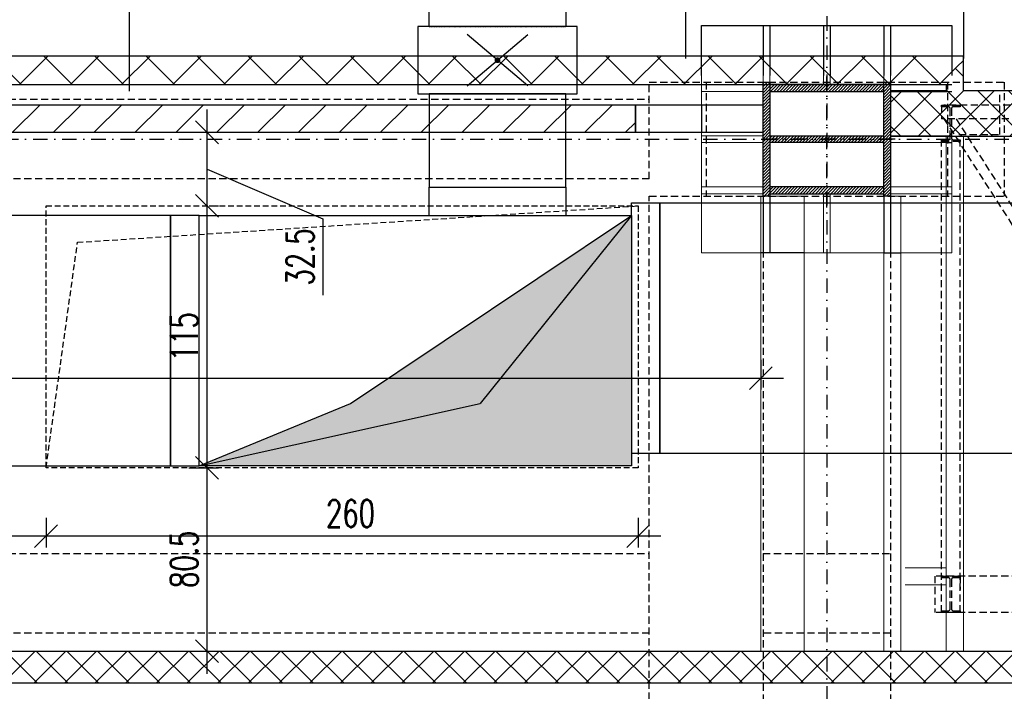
# Model space of a CAD drawing. Header units: centimetres. Extents: x -10729 to 144862, y -4437 to 43656.
# Tile 93 of 148: x 7105 to 7538, y 11957 to 12252. Entities that reach past the tile are written whole.
import ezdxf

# ---------------------------------------------------------------- set-up
doc = ezdxf.new("R2010")
doc.units = ezdxf.units.CM
doc.header["$LTSCALE"] = 0.1
doc.header["$PDMODE"] = 35
doc.header["$PDSIZE"] = 0.1
for name, pattern in [('CADVENT_CONTINUOUS', [2, 1, 1]), ('CADVENT_HIDDEN', [0.8, 0.25, -0.55]), ('Kondygnacja  -0_5$0$HIDDEN', [9.525, 6.35, -3.175]), ('Kondygnacja  -0_5$0$HIDDEN2', [4.7625, 3.175, -1.5875]), ('Kondygnacja  -0_5$0$HIDDENX2', [19.05, 12.7, -6.35]), ('Osie rzutów$0$DASHDOT2', [12.7, 6.35, -3.175, 0, -3.175])]:
    doc.linetypes.add(name, pattern=pattern)
doc.layers.get('0').update_dxf_attribs({"color": 8})
doc.layers.get('DEFPOINTS').update_dxf_attribs({"color": 8})
for name, color, linetype in [('bgde-nawiewDETAILS', 1, 'Continuous'), ('bgde-nawiewEXP', 1, 'Continuous'), ('bgde-nawiewHIDDEN', 1, 'Continuous'), ('bgde-wywiewSOL', 1, 'Continuous'), ('Kondygnacja  -0_5$0$ARCH_GK', 8, 'Continuous'), ('Kondygnacja  -0_5$0$ARCH_INFO_OPISY_PRZEGRODY', 8, 'Continuous'), ('Kondygnacja  -0_5$0$ARCH_KONSTR_POWYŻEJ RZUTU', 8, 'Kondygnacja  -0_5$0$HIDDEN'), ('Kondygnacja  -0_5$0$ARCH_KONSTR_POWYŻEJ RZUTU_IST', 8, 'Kondygnacja  -0_5$0$HIDDEN2'), ('Kondygnacja  -0_5$0$ARCH_MUROWANE', 8, 'Continuous'), ('Kondygnacja  -0_5$0$ARCH_MUROWANE_IST', 8, 'Continuous'), ('Kondygnacja  -0_5$0$ARCH_OKŁADZINA', 8, 'Continuous'), ('Kondygnacja  -0_5$0$ARCH_STROP', 8, 'Continuous'), ('Kondygnacja  -0_5$0$ARCH_SŁUPY', 8, 'Continuous'), ('Osie rzutów$0$ARCH_INFO_OSIE_IST', 8, 'Osie rzutów$0$DASHDOT2'), ('Osie rzutów$0$ARCH_INFO_OSIE_OPISY_IST', 8, 'Continuous')]:
    doc.layers.add(name, color=color, linetype=linetype)
doc.layers.add('Kondygnacja  -0_5$0$ARCH_INFO_WYMIARY', color=8, linetype='Continuous', lineweight=9)
doc.layers.add('Kondygnacja  -0_5$0$ARCH_WIDOK', color=8, linetype='Continuous', lineweight=13)
doc.layers.add('Kondygnacja  -0_5$0$ARCH_POMOCNICZE', color=8, linetype='Continuous', plot=False)
doc.styles.add('Kondygnacja  -0_5$0$Romans', font='Romans.shx', dxfattribs={"width": 0.7})
doc.dimstyles.new('Kondygnacja  -0_5$0$Wymiary 1-100', dxfattribs={"dimtxt": 12, "dimasz": 10, "dimexe": 5, "dimexo": 0, "dimgap": 4, "dimtad": 1, "dimrnd": 0.5, "dimzin": 12, "dimdsep": 46, "dimtxsty": 'Kondygnacja  -0_5$0$Romans', "dimblk": 'Kondygnacja  -0_5$0$_Oblique', "dimcen": 10, "dimdle": 10, "dimclrt": 55, "dimazin": 0, "dimtfac": 1, "dimtmove": 1, "dimatfit": 3, "dimfxl": 0, "dimtolj": 1, "dimtzin": 0, "dimarcsym": 0})
pattern_1 = [(45, (-2400, 7200), (-0.67351921, 0.67351921), [])]

# ---------------------------------------------------------------- blocks, each defined once
blk = doc.blocks.new('Osie rzutów')
at = {"layer": 'Osie rzutów$0$ARCH_INFO_OSIE_IST', "ltscale": 10}
for p, q in [((7460, 12510), (7460, 4623.26)), ((7460, 12170), (7460, 12230)), ((4436.04, 12200), (13655, 12200)), ((7490, 12200), (7430, 12200))]:
    blk.add_line(p, q, dxfattribs=at)
blk = doc.blocks.new('Kondygnacja  -0_5$0$_Oblique')
at = {"color": 0, "linetype": 'ByBlock', "lineweight": -2}
blk.add_line((-0.5, -0.5), (0.5, 0.5), dxfattribs=at)
blk = doc.blocks.new('*D123')
at = {"layer": 'DEFPOINTS', "color": 0}
for p in [(7116.94, 12055.56), (7377.1, 12055.56), (7116.94, 12025.5)]:
    blk.add_point(p, dxfattribs=at)
at = {"layer": 'Kondygnacja  -0_5$0$ARCH_INFO_WYMIARY', "color": 0, "lineweight": -2}
for p, q in [((7116.94, 12033.5), (7116.94, 12020.5)), ((7377.1, 12033.5), (7377.1, 12020.5)), ((7387.1, 12025.5), (7106.94, 12025.5))]:
    blk.add_line(p, q, dxfattribs=at)
at = {"layer": 'Kondygnacja  -0_5$0$ARCH_INFO_WYMIARY', "color": 0, "lineweight": -2, "xscale": 10, "yscale": 10, "zscale": 10, "rotation": 180}
blk.add_blockref('Kondygnacja  -0_5$0$_Oblique', (7116.94, 12025.5), dxfattribs=at)
at = {"layer": 'Kondygnacja  -0_5$0$ARCH_INFO_WYMIARY', "color": 0, "lineweight": -2, "xscale": 10, "yscale": 10, "zscale": 10}
blk.add_blockref('Kondygnacja  -0_5$0$_Oblique', (7377.1, 12025.5), dxfattribs=at)
at = {"layer": 'Kondygnacja  -0_5$0$ARCH_INFO_WYMIARY', "color": 55, "insert": (7250.72, 12035.5), "char_height": 12, "attachment_point": 5, "style": 'Kondygnacja  -0_5$0$Romans'}
blk.add_mtext('\\A1;260', dxfattribs=at)
blk = doc.blocks.new('*D124')
at = {"layer": 'DEFPOINTS', "color": 0}
for p in [(6860, 12055.56), (7116.94, 12055.56), (6860, 12025.5)]:
    blk.add_point(p, dxfattribs=at)
at = {"layer": 'Kondygnacja  -0_5$0$ARCH_INFO_WYMIARY', "color": 0, "lineweight": -2}
for p, q in [((6860, 12033.5), (6860, 12020.5)), ((7116.94, 12033.5), (7116.94, 12020.5)), ((7126.94, 12025.5), (6850, 12025.5))]:
    blk.add_line(p, q, dxfattribs=at)
at = {"layer": 'Kondygnacja  -0_5$0$ARCH_INFO_WYMIARY', "color": 0, "lineweight": -2, "xscale": 10, "yscale": 10, "zscale": 10, "rotation": 180}
blk.add_blockref('Kondygnacja  -0_5$0$_Oblique', (6860, 12025.5), dxfattribs=at)
at = {"layer": 'Kondygnacja  -0_5$0$ARCH_INFO_WYMIARY', "color": 0, "lineweight": -2, "xscale": 10, "yscale": 10, "zscale": 10}
blk.add_blockref('Kondygnacja  -0_5$0$_Oblique', (7116.94, 12025.5), dxfattribs=at)
at = {"layer": 'Kondygnacja  -0_5$0$ARCH_INFO_WYMIARY', "color": 55, "insert": (6990.55, 12035.5), "char_height": 12, "attachment_point": 5, "style": 'Kondygnacja  -0_5$0$Romans'}
blk.add_mtext('\\A1;257', dxfattribs=at)
blk = doc.blocks.new('*D130')
at = {"layer": 'DEFPOINTS', "color": 0}
for p in [(7139.58, 12170.65, -160), (7187.67, 12170.65), (7139.5, 12055.56)]:
    blk.add_point(p, dxfattribs=at)
at = {"layer": 'Kondygnacja  -0_5$0$ARCH_INFO_WYMIARY', "color": 0, "lineweight": -2}
for p, q in [((7187.67, 12045.56), (7187.67, 12180.65)), ((7188.58, 12170.65), (7192.67, 12170.65)), ((7179.67, 12055.56), (7192.67, 12055.56))]:
    blk.add_line(p, q, dxfattribs=at)
at = {"layer": 'Kondygnacja  -0_5$0$ARCH_INFO_WYMIARY', "color": 0, "lineweight": -2, "xscale": 10, "yscale": 10, "zscale": 10}
for p, rotation in [((7187.67, 12170.65), 90), ((7187.67, 12055.56), 270)]:
    blk.add_blockref('Kondygnacja  -0_5$0$_Oblique', p, dxfattribs=dict(at, rotation=rotation))
at = {"layer": 'Kondygnacja  -0_5$0$ARCH_INFO_WYMIARY', "color": 55, "insert": (7177.67, 12113.18), "char_height": 12, "attachment_point": 5, "rotation": 90, "style": 'Kondygnacja  -0_5$0$Romans'}
blk.add_mtext('\\A1;115', dxfattribs=at)
blk = doc.blocks.new('*D131')
at = {"layer": 'DEFPOINTS', "color": 0}
for p in [(7153.13, 12203), (7187.67, 12203), (7139.5, 12170.65, -160)]:
    blk.add_point(p, dxfattribs=at)
at = {"layer": 'Kondygnacja  -0_5$0$ARCH_INFO_WYMIARY', "color": 0, "lineweight": -2}
for p, q in [((7187.67, 12160.65), (7187.67, 12213)), ((7179.67, 12203), (7192.67, 12203)), ((7187.67, 12186.83), (7238.54, 12165.04)), ((7188.57, 12170.65), (7192.67, 12170.65)), ((7238.54, 12165.04), (7238.54, 12131.44))]:
    blk.add_line(p, q, dxfattribs=at)
at = {"layer": 'Kondygnacja  -0_5$0$ARCH_INFO_WYMIARY', "color": 0, "lineweight": -2, "xscale": 10, "yscale": 10, "zscale": 10}
for p, rotation in [((7187.67, 12203), 90), ((7187.67, 12170.65), 270)]:
    blk.add_blockref('Kondygnacja  -0_5$0$_Oblique', p, dxfattribs=dict(at, rotation=rotation))
at = {"layer": 'Kondygnacja  -0_5$0$ARCH_INFO_WYMIARY', "color": 55, "insert": (7228.54, 12148.24), "char_height": 12, "attachment_point": 5, "rotation": 90, "style": 'Kondygnacja  -0_5$0$Romans'}
blk.add_mtext('\\A1;32.5', dxfattribs=at)
blk = doc.blocks.new('*D132')
at = {"layer": 'DEFPOINTS', "color": 0}
for p in [(7153.13, 12055.56), (7187.67, 12055.56), (7139.5, 11975)]:
    blk.add_point(p, dxfattribs=at)
at = {"layer": 'Kondygnacja  -0_5$0$ARCH_INFO_WYMIARY', "color": 0, "lineweight": -2}
for p, q in [((7187.67, 11965), (7187.67, 12065.56)), ((7179.67, 12055.56), (7192.67, 12055.56)), ((7179.67, 11975), (7192.67, 11975))]:
    blk.add_line(p, q, dxfattribs=at)
at = {"layer": 'Kondygnacja  -0_5$0$ARCH_INFO_WYMIARY', "color": 0, "lineweight": -2, "xscale": 10, "yscale": 10, "zscale": 10}
for p, rotation in [((7187.67, 12055.56), 90), ((7187.67, 11975), 270)]:
    blk.add_blockref('Kondygnacja  -0_5$0$_Oblique', p, dxfattribs=dict(at, rotation=rotation))
at = {"layer": 'Kondygnacja  -0_5$0$ARCH_INFO_WYMIARY', "color": 55, "insert": (7177.67, 12015.35), "char_height": 12, "attachment_point": 5, "rotation": 90, "style": 'Kondygnacja  -0_5$0$Romans'}
blk.add_mtext('\\A1;80.5', dxfattribs=at)
blk = doc.blocks.new('*D142')
at = {"layer": 'DEFPOINTS', "color": 0}
for p in [(6220, 12155.46), (7431, 12150), (7431, 12094.94)]:
    blk.add_point(p, dxfattribs=at)
at = {"layer": 'Kondygnacja  -0_5$0$ARCH_INFO_WYMIARY', "color": 0, "lineweight": -2}
for p, q in [((6220, 12102.94), (6220, 12089.94)), ((7431, 12102.94), (7431, 12089.94)), ((6210, 12094.94), (7441, 12094.94))]:
    blk.add_line(p, q, dxfattribs=at)
at = {"layer": 'Kondygnacja  -0_5$0$ARCH_INFO_WYMIARY', "color": 0, "lineweight": -2, "xscale": 10, "yscale": 10, "zscale": 10, "rotation": 180}
blk.add_blockref('Kondygnacja  -0_5$0$_Oblique', (6220, 12094.94), dxfattribs=at)
at = {"layer": 'Kondygnacja  -0_5$0$ARCH_INFO_WYMIARY', "color": 0, "lineweight": -2, "xscale": 10, "yscale": 10, "zscale": 10}
blk.add_blockref('Kondygnacja  -0_5$0$_Oblique', (7431, 12094.94), dxfattribs=at)
at = {"layer": 'Kondygnacja  -0_5$0$ARCH_INFO_WYMIARY', "color": 55, "insert": (6825.5, 12104.94), "char_height": 12, "attachment_point": 5, "style": 'Kondygnacja  -0_5$0$Romans'}
blk.add_mtext('\\A1;1211', dxfattribs=at)
blk = doc.blocks.new('Kondygnacja  -0_5$0$konstrukcja istniejąca -0.5')
at = {"layer": 'Kondygnacja  -0_5$0$ARCH_KONSTR_POWYŻEJ RZUTU_IST', "ltscale": 10}
for p, q in [((6338.46, 12217.5), (7382, 12217.5)), ((7382, 12182.5), (6338.46, 12182.5)), ((7432, 12175), (7432, 11025))]:
    blk.add_line(p, q, dxfattribs=at)
for points in [[(7382, 12182.5), (7382, 12225), (7538, 12225), (7538, 12175)], [(7382, 11025), (7382, 12175)], [(7488, 12175), (7488, 11025)], [(7382, 11982.89), (6338.46, 11982.89), (6338.46, 12017.89), (7382, 12017.89)], [(7432, 12017.89), (7488, 12017.89)], [(7488, 11982.89), (7432, 11982.89)]]:
    blk.add_lwpolyline(points, dxfattribs=at)
at = {"layer": 'Kondygnacja  -0_5$0$ARCH_KONSTR_POWYŻEJ RZUTU_IST', "ltscale": 10, "elevation": 0}
for points in [[(7407, 12225), (7407, 12175)], [(7513, 12225), (7513, 12175)], [(7382, 12175), (7538, 12175)]]:
    blk.add_lwpolyline(points, dxfattribs=at)
blk = doc.blocks.new('Kondygnacja  -0_5$0$wzmocnienie pod bramę -1')
at = {"layer": 'Kondygnacja  -0_5$0$ARCH_KONSTR_POWYŻEJ RZUTU', "ltscale": 5}
for p, q in [((20979.15, 9259.22), (20979.15, 9277.22)), ((20953.55, 9272.22), (20953.55, 9266.22)), ((22050.65, 9272.22), (20954.65, 9272.22)), ((22054.75, 9266.22), (20953.55, 9266.22)), ((20954.64, 9266.22), (21088.72, 9057.52, 0)), ((20959.97, 9266.22), (21091.67, 9060.22, 0)), ((20961.15, 9259.22), (20979.15, 9259.22)), ((20953.55, 9049.22, 0), (20953.55, 9256.22)), ((20961.75, 9049.22, 0), (20961.75, 9256.22)), ((23254.65, 9065.22, 0), (20950.65, 9065.22, 0)), ((20950.65, 9065.22, 0), (20950.65, 9049.22, 0)), ((20961.75, 9065.22, 0), (20961.75, 9059.22, 0)), ((23254.65, 9049.22, 0), (20950.65, 9049.22, 0))]:
    blk.add_line(p, q, dxfattribs=at)
blk.add_lwpolyline([(20953.55, 9272.22), (20961.75, 9272.22), (20961.75, 9271.48), (20961.75, 9271.48), (20958.8, 9271.48, 0.414214), (20957.9, 9270.58), (20957.9, 9257.86, 0.414214), (20958.8, 9256.96), (20961.75, 9256.96), (20961.75, 9256.22), (20953.55, 9256.22), (20953.55, 9256.96), (20956.5, 9256.96, 0.414214), (20957.4, 9257.86), (20957.4, 9270.58, 0.414214), (20956.5, 9271.48), (20953.55, 9271.48)], format="xyb", close=True, dxfattribs=at)
at = {"layer": 'Kondygnacja  -0_5$0$ARCH_KONSTR_POWYŻEJ RZUTU', "ltscale": 5, "elevation": 0}
blk.add_lwpolyline([(20953.55, 9065.22), (20961.75, 9065.22), (20961.75, 9064.48), (20961.75, 9064.48), (20958.8, 9064.48, 0.414214), (20957.9, 9063.58), (20957.9, 9050.86, 0.414214), (20958.8, 9049.96), (20961.75, 9049.96), (20961.75, 9049.22), (20953.55, 9049.22), (20953.55, 9049.96), (20956.5, 9049.96, 0.414214), (20957.4, 9050.86), (20957.4, 9063.58, 0.414214), (20956.5, 9064.48), (20953.55, 9064.48)], format="xyb", close=True, dxfattribs=at)

msp = doc.modelspace()

# ---------------------------------------------------------------- hatches: boundary and pattern name
at = {"layer": 'bgde-nawiewEXP', "linetype": 'CADVENT_CONTINUOUS'}
msp.add_hatch(color=256, dxfattribs=at).paths.add_polyline_path([(7184.193, 12056.375), (7250.693, 12083.875), (7374.193, 12166.375), (7374.193, 12056.375)])
msp.add_hatch(color=256, dxfattribs=at).paths.add_polyline_path([(7184.193, 12056.375), (7250.693, 12083.875), (7374.193, 12166.375), (7374.193, 12056.375)])
at = {"layer": 'Kondygnacja  -0_5$0$ARCH_GK', "linetype": 'Continuous', "lineweight": -3}
h = msp.add_hatch(dxfattribs=at)
h.set_pattern_fill('ANSI37', color=256, scale=5, style=0)
h.paths.add_polyline_path([(6690, 12236.5), (6690, 12224), (7512.5, 12224), (7520, 12236.5)], flags=0)
h = msp.add_hatch(dxfattribs=at)
h.set_pattern_fill('ANSI37', color=256, scale=3, angle=-360, style=0)
h.paths.add_polyline_path([(7520, 12236.5), (7512.5, 12224), (7512.5, 12221.25), (7516.25, 12215.208), (7520, 12221.25)], flags=0)
h = msp.add_hatch(dxfattribs=at)
h.set_pattern_fill('ANSI37', color=256, scale=3, style=0)
h.paths.add_polyline_path([(6220, 11975), (6220, 11961), (6471, 11961), (6478.5, 11964.417), (6478.5, 11975)], flags=0)
h.paths.add_polyline_path([(6478.5, 11975), (6478.5, 11964.417), (6486, 11961), (11133.785, 11961), (11139.584, 11975)], flags=0)
at = {"layer": 'Kondygnacja  -0_5$0$ARCH_MUROWANE', "linetype": 'Continuous', "lineweight": -3}
h = msp.add_hatch(dxfattribs=at)
h.set_pattern_fill('ANSI37', color=256, scale=3, style=0)
h.paths.add_polyline_path([(8607.5, 12221.25), (8603.75, 12215.208), (8603.75, 12201.25), (8632, 12201.25), (8632, 12221.25)], flags=0)
h.paths.add_polyline_path([(7488, 12221.25), (7488, 12201.25), (7516.25, 12201.25), (7516.25, 12215.208), (7512.5, 12221.25)], flags=0)
h.paths.add_polyline_path([(7520, 12221.25), (7516.25, 12215.208), (7516.25, 12201.25), (8603.75, 12201.25), (8603.75, 12215.208), (8600, 12221.25)], flags=0)
h = msp.add_hatch(dxfattribs=at)
h.set_pattern_fill('ANSI31', color=256, scale=4, style=0)
h.paths.add_polyline_path([(6786, 12215), (6786, 12203), (7376, 12203), (7376, 12215)], flags=0)
at = {"layer": 'Kondygnacja  -0_5$0$ARCH_SŁUPY', "lineweight": 30}
h = msp.add_hatch(dxfattribs=at)
h.set_pattern_fill('ANSI31', color=256, scale=0.3, style=0)
h.set_pattern_definition(pattern_1)
h.paths.add_polyline_path([(7432, 12175), (7435, 12175), (7435, 12225), (7432, 12225)])
h = msp.add_hatch(dxfattribs=at)
h.set_pattern_fill('ANSI31', color=256, scale=0.3, style=0)
h.set_pattern_definition(pattern_1)
h.paths.add_polyline_path([(7485, 12221), (7485, 12224), (7435, 12224), (7435, 12221)])
h = msp.add_hatch(dxfattribs=at)
h.set_pattern_fill('ANSI31', color=256, scale=0.3, style=0)
h.set_pattern_definition(pattern_1)
h.paths.add_polyline_path([(7485, 12175), (7488, 12175), (7488, 12225), (7485, 12225)])
h = msp.add_hatch(dxfattribs=at)
h.set_pattern_fill('ANSI31', color=256, scale=0.3, style=0)
h.set_pattern_definition(pattern_1)
h.paths.add_polyline_path([(7485, 12198.5), (7485, 12201.5), (7435, 12201.5), (7435, 12198.5)])
h = msp.add_hatch(dxfattribs=at)
h.set_pattern_fill('ANSI31', color=256, scale=0.3, style=0)
h.set_pattern_definition(pattern_1)
h.paths.add_polyline_path([(7485, 12176), (7485, 12179), (7435, 12179), (7435, 12176)])

# ---------------------------------------------------------------- linework, layer by layer
at = {"layer": 'bgde-nawiewDETAILS', "extrusion": (0, -1, 0)}
for p in [(7374.193, 12166.375), (7184.193, 12056.375)]:
    msp.add_line(p, (7307.693, 12083.875), dxfattribs=at)
at = {"layer": 'bgde-nawiewEXP', "linetype": 'Continuous'}
for points in [[(7285.287, 12249.479), (7285.287, 12260.278)], [(7345.287, 12260.278), (7345.287, 12249.479)], [(7285.287, 12166.375), (7285.287, 12178.875), (7345.287, 12178.875), (7345.287, 12219.879), (7285.287, 12219.879), (7285.287, 12178.875), (7345.287, 12178.875), (7345.287, 12166.375)], [(7374.193, 12166.375), (7374.193, 12172.025), (7386.693, 12172.025), (7386.693, 12062.025), (8190.953, 12062.025)], [(6465.695, 12061.449), (6465.695, 12056.375), (7171.693, 12056.375), (7171.693, 12166.375), (6465.695, 12166.375), (6465.695, 12161.449)]]:
    msp.add_lwpolyline(points, dxfattribs=at)
for points in [[(7280.287, 12219.879), (7350.287, 12219.879), (7350.287, 12249.479), (7280.287, 12249.479)], [(7171.693, 12056.375), (7184.193, 12056.375), (7184.193, 12166.375), (7171.693, 12166.375)]]:
    msp.add_lwpolyline(points, close=True, dxfattribs=at)
at = {"layer": 'bgde-nawiewEXP'}
for points in [[(7328.649, 12223.378), (7301.925, 12245.98)], [(7301.925, 12223.378), (7328.649, 12245.98)]]:
    msp.add_lwpolyline(points, dxfattribs=at)
msp.add_lwpolyline([(7315.912, 12234.679, 1.25, 1.25, 1), (7314.662, 12234.679, 1.25, 1.25, 1)], format="xyseb", close=True, dxfattribs=at)
at = {"layer": 'bgde-nawiewEXP', "linetype": 'CADVENT_CONTINUOUS'}
for points in [[(7184.193, 12056.375), (7184.193, 12166.375), (7374.193, 12166.375), (7374.193, 12056.375)], [(7184.193, 12056.375), (7250.693, 12083.875), (7374.193, 12166.375), (7374.193, 12056.375)]]:
    msp.add_lwpolyline(points, close=True, dxfattribs=at)
at = {"layer": 'bgde-nawiewHIDDEN', "linetype": 'CADVENT_HIDDEN'}
for points in [[(7285.287, 12249.479), (7345.287, 12249.479)], [(7285.287, 12166.375), (7345.287, 12166.375)], [(7374.193, 12166.375), (7374.193, 12062.025)]]:
    msp.add_lwpolyline(points, dxfattribs=at)
at = {"layer": 'bgde-wywiewSOL', "linetype": 'Continuous'}
msp.add_lwpolyline([(7374.193, 12062.025), (7386.693, 12062.025), (7386.693, 12172.025), (9673.061, 12172.025)], dxfattribs=at)
at = {"layer": 'Kondygnacja  -0_5$0$ARCH_GK', "linetype": 'Continuous', "lineweight": -3}
for p, q in [((7520, 12236.5), (6690, 12236.5)), ((7520, 12221.25), (7520, 12236.5)), ((6690, 12224), (7512.5, 12224)), ((7512.5, 12224), (7512.5, 12221.25)), ((6220, 11975), (11139.584, 11975)), ((6486, 11961), (11133.785, 11961))]:
    msp.add_line(p, q, dxfattribs=at)
at = {"layer": 'Kondygnacja  -0_5$0$ARCH_INFO_OPISY_PRZEGRODY'}
msp.add_lwpolyline([(7153.467, 12262.94), (7153.467, 12221.104)], dxfattribs=at)
at = {"layer": 'Kondygnacja  -0_5$0$ARCH_MUROWANE', "linetype": 'Continuous', "lineweight": -3}
for p, q in [((7488, 12221.25), (7488, 12201.25)), ((7512.5, 12221.25), (7488, 12221.25)), ((8600, 12221.25), (7520, 12221.25)), ((7376, 12215), (6786, 12215)), ((7376, 12203), (7376, 12215)), ((6786, 12203), (7376, 12203)), ((7488, 12201.25), (8632, 12201.25))]:
    msp.add_line(p, q, dxfattribs=at)
at = {"layer": 'Kondygnacja  -0_5$0$ARCH_MUROWANE_IST', "ltscale": 4}
msp.add_lwpolyline([(7376, 12203), (7432, 12203), (7432, 12215), (7376, 12215)], close=True, dxfattribs=at)
at = {"layer": 'Kondygnacja  -0_5$0$ARCH_OKŁADZINA'}
msp.add_lwpolyline([(7398, 12235.5), (7398, 12372), (7520, 12372), (7520, 12235.5)], dxfattribs=at)
at = {"layer": 'Kondygnacja  -0_5$0$ARCH_POMOCNICZE'}
for points in [[(7405, 12228), (7405, 12250), (7515, 12250), (7515, 12228)], [(7432, 12250), (7432, 12228)], [(7435, 12250), (7435, 12228)], [(7458.5, 12250), (7458.5, 12228)], [(7461.5, 12250), (7461.5, 12228)], [(7485, 12250), (7485, 12228)], [(7488, 12250), (7488, 12228)], [(7512.5, 12224), (7515, 12224)], [(7488, 12221), (7515, 12221)], [(7405, 12215), (7405, 12203)], [(7488, 12201.5), (7515, 12201.5)], [(7512.5, 12198.5), (7515, 12198.5)], [(7432, 12175), (7432, 12150)], [(7435, 12175), (7435, 12150)], [(7485, 12175), (7485, 12150)], [(7488, 12175), (7488, 12150)], [(7450, 12150), (7431, 12150)], [(7484.998, 12150), (7492.498, 12150)]]:
    msp.add_lwpolyline(points, dxfattribs=at)
at = {"layer": 'Kondygnacja  -0_5$0$ARCH_STROP', "linetype": 'Kondygnacja  -0_5$0$HIDDENX2', "ltscale": 2}
msp.add_lwpolyline([(7116.941, 12170.661), (7377.105, 12170.661), (7377.105, 12055.565), (7116.941, 12055.565)], close=True, dxfattribs=at)
msp.add_lwpolyline([(7116.941, 12055.565), (7130.793, 12154.65), (7377.105, 12170.661)], dxfattribs=at)
at = {"layer": 'Kondygnacja  -0_5$0$ARCH_SŁUPY', "lineweight": 30}
for p, q in [((7435, 12201.5), (7485, 12201.5)), ((7485, 12198.5), (7435, 12198.5))]:
    msp.add_line(p, q, dxfattribs=at)
for points in [[(7432, 12225), (7435, 12225), (7435, 12175), (7432, 12175)], [(7485, 12225), (7488, 12225), (7488, 12175), (7485, 12175)]]:
    msp.add_lwpolyline(points, close=True, dxfattribs=at)
for points in [[(7485, 12224), (7435, 12224)], [(7435, 12221), (7485, 12221)], [(7485, 12179), (7435, 12179)], [(7435, 12176), (7485, 12176)]]:
    msp.add_lwpolyline(points, dxfattribs=at)
at = {"layer": 'Kondygnacja  -0_5$0$ARCH_WIDOK'}
for points in [[(7405, 12215), (7405, 12228)], [(7432, 12228), (7432, 12225)], [(7435, 12228), (7435, 12225)], [(7458.5, 12228), (7458.5, 12224)], [(7461.5, 12228), (7461.5, 12224)], [(7485, 12228), (7485, 12225)], [(7488, 12228), (7488, 12225)], [(7405, 12224), (7432, 12224)], [(7488, 12224), (7512.5, 12224)], [(7405, 12221), (7432, 12221)], [(7431, 12150), (7405, 12150), (7405, 12203)], [(7405, 12201.5), (7432, 12201.5)], [(7512.5, 12201.25), (7512.5, 11975)], [(7515, 12201.25), (7515, 12150), (7512.5, 12150)], [(7520, 12201.25), (7520, 11975)], [(7405, 12198.5), (7432, 12198.5)], [(7488, 12198.5), (7512.5, 12198.5)], [(7405, 12179), (7432, 12179)], [(7488, 12179), (7515, 12179)], [(7405, 12176), (7432, 12176)], [(7431, 11975), (7431, 12175), (7450, 12175)], [(7450, 12175), (7450, 11975)], [(7458.5, 12176), (7458.5, 12150)], [(7461.494, 12176), (7461.494, 12150)], [(7484.998, 12175), (7492.498, 12175), (7492.498, 11975)], [(7484.998, 11975), (7484.998, 12175)], [(7488, 12176), (7515, 12176)], [(7484.998, 12150), (7450, 12150)], [(7492.498, 12150), (7512.5, 12150)], [(7494.498, 12011.6), (7512.5, 12011.6)], [(7494.498, 12004.1), (7512.5, 12004.1)]]:
    msp.add_lwpolyline(points, dxfattribs=at)

# ---------------------------------------------------------------- block references
at = {"layer": 'Kondygnacja  -0_5$0$ARCH_KONSTR_POWYŻEJ RZUTU'}
for name, p in [('Kondygnacja  -0_5$0$konstrukcja istniejąca -0.5', (0, 0)), ('Kondygnacja  -0_5$0$wzmocnienie pod bramę -1', (-13443.153, 2942.777))]:
    msp.add_blockref(name, p, dxfattribs=at)
at = {"layer": 'Osie rzutów$0$ARCH_INFO_OSIE_OPISY_IST'}
msp.add_blockref('Osie rzutów', (0, 0), dxfattribs=at)

# ---------------------------------------------------------------- dimensions: what is measured, and where the dimension line sits
at = {"layer": 'Kondygnacja  -0_5$0$ARCH_INFO_WYMIARY'}
for base, p1, p2, picture, middle in [((7187.674, 12203), (7139.497, 12170.654, -159.998), (7153.128, 12203), '*D131', (7238.538, 12161.041)), ((7187.674, 12170.654), (7139.497, 12055.565), (7139.583, 12170.654, -159.998), '*D130', (7187.674, 12113.179)), ((7187.6737, 12055.5645), (7139.4974, 11975), (7153.1277, 12055.5645), '*D132', (7187.6737, 12015.352))]:
    dim = msp.add_linear_dim(base=base, p1=p1, p2=p2, angle=90, dimstyle='Kondygnacja  -0_5$0$Wymiary 1-100', dxfattribs=at)
    dim.commit()
    dim.dimension.update_dxf_attribs({"geometry": picture, "text_midpoint": middle, "dimtype": 160})
dim = msp.add_linear_dim(base=(7431, 12094.941), p1=(6220, 12155.462), p2=(7431, 12150), dimstyle='Kondygnacja  -0_5$0$Wymiary 1-100', dxfattribs=at)
dim.commit()
dim.dimension.update_dxf_attribs({"geometry": '*D142', "text_midpoint": (6825.5, 12104.941)})
for base, p1, p2, picture, middle in [((6860, 12025.497), (7116.941, 12055.565), (6860, 12055.565), '*D124', (6990.552, 12025.497)), ((7116.941, 12025.497), (7377.105, 12055.565), (7116.941, 12055.565), '*D123', (7250.716, 12025.497))]:
    dim = msp.add_linear_dim(base=base, p1=p1, p2=p2, dimstyle='Kondygnacja  -0_5$0$Wymiary 1-100', dxfattribs=at)
    dim.commit()
    dim.dimension.update_dxf_attribs({"geometry": picture, "text_midpoint": middle, "dimtype": 160})

doc.saveas('drawing.dxf')
